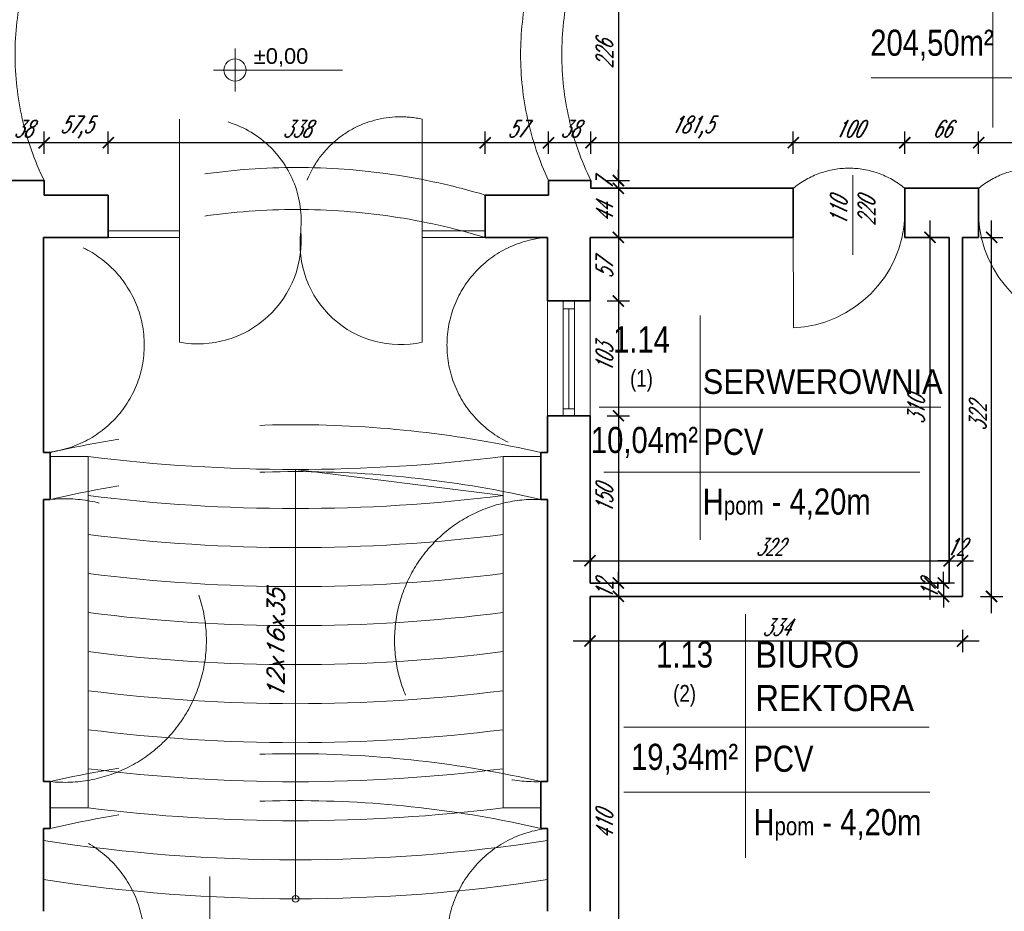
# Model space of a CAD drawing. Header units: millimetres. Extents: x 402 to 79005, y -7782 to 89952.
# Tile 149 of 256: x 24673 to 25556, y 28532 to 29332. Entities that reach past the tile are written whole.
import ezdxf
from ezdxf.enums import TextEntityAlignment as Align

# ---------------------------------------------------------------- set-up
doc = ezdxf.new("R2010")
doc.units = ezdxf.units.MM
doc.header["$LTSCALE"] = 10
doc.linetypes.add('DASHED', pattern=[19.05, 12.7, -6.35])
doc.layers.get('0').update_dxf_attribs({"lineweight": 0})
doc.layers.get('Defpoints').update_dxf_attribs({"color": 253})
for name, color, linetype, lineweight in [('01 parter - ściany', 253, 'Continuous', 35), ('03-01_okna', 253, 'Continuous', 15), ('03_drzwi', 253, 'Continuous', 15), ('04-1_widok', 253, 'Continuous', 5), ('04-2_nad', 253, 'DASHED', 5), ('05-01_wymiary', 253, 'Continuous', 5), ('05-03_opis', 253, 'Continuous', 5), ('inw03-02_schody', 253, 'Continuous', 5)]:
    doc.layers.add(name, color=color, linetype=linetype, lineweight=lineweight)
doc.styles.add('arial', font='ARIAL.TTF')
doc.styles.add('ariel', font='ARIAL.TTF', dxfattribs={"width": 0.8})
doc.styles.add('ariel_wym', font='simplex.shx', dxfattribs={"width": 0.65, "oblique": 25})
doc.dimstyles.new('ariel 50', dxfattribs={"dimtxt": 15, "dimasz": 10, "dimexe": 10, "dimexo": 0, "dimgap": 5, "dimtad": 1, "dimdec": 1, "dimrnd": 0.5, "dimtxsty": 'ariel_wym', "dimblk": 'ARCHTICK', "dimcen": 2.5, "dimdle": 15, "dimazin": 0, "dimtfac": 1, "dimtdec": 1, "dimtix": 1, "dimtmove": 0, "dimatfit": 3, "dimldrblk": 'DOT', "dimfxl": 0, "dimarcsym": 0})
doc.dimstyles.new('ariel 50 wnętrze', dxfattribs={"dimtxt": 15, "dimasz": 10, "dimexe": 10, "dimexo": 0, "dimgap": 5, "dimtad": 1, "dimdec": 1, "dimrnd": 0.5, "dimtxsty": 'ariel_wym', "dimblk": 'ARCHTICK', "dimcen": 2.5, "dimdle": 15, "dimazin": 0, "dimtfac": 1, "dimtdec": 1, "dimtix": 1, "dimtmove": 0, "dimatfit": 3, "dimldrblk": 'DOT', "dimfxl": 0, "dimarcsym": 0})

# ---------------------------------------------------------------- blocks, each defined once
blk = doc.blocks.new('kota rzutowa')
at = {"ltscale": 0.5}
for p, q in [((0, -20.63), (0, 20.63)), ((-20.63, 0), (102.81, 0))]:
    blk.add_line(p, q, dxfattribs=at)
blk.add_circle((0, 0), 10.63, dxfattribs=at)
at = {"ltscale": 0.5, "style": 'arial'}
blk.add_attdef('POZ._POSADKI_WYKOŃCZONWJ', text='', height=15, dxfattribs=at).set_placement((17.95, 1.45), align=Align.BOTTOM_LEFT)
blk.add_attdef('POZ._POSADZKI_KONSTRUKCJA', text='', height=15, dxfattribs=at).set_placement((17.02, -5), align=Align.TOP_LEFT)
blk = doc.blocks.new('_ArchTick')
at = {"color": 0, "linetype": 'ByBlock', "const_width": 0.15}
blk.add_lwpolyline([(-0.5, -0.5), (0.5, 0.5)], dxfattribs=at)
blk = doc.blocks.new('*D1032')
at = {"layer": '05-01_wymiary', "color": 0, "lineweight": -2}
for p, q in [((22107.33, 28144.19), (22107.33, 28094.19)), ((27734.59, 28144.19), (27734.59, 28094.19)), ((22092.33, 28104.19), (27749.59, 28104.19))]:
    blk.add_line(p, q, dxfattribs=at)
at = {"layer": 'Defpoints', "color": 0}
for p in [(22107.33, 28559.57), (27734.59, 28487.5), (27734.59, 28104.19)]:
    blk.add_point(p, dxfattribs=at)
at = {"layer": '05-01_wymiary', "color": 0, "lineweight": -2, "xscale": 10, "yscale": 10, "zscale": 10, "rotation": 180}
blk.add_blockref('_ArchTick', (22107.33, 28104.19), dxfattribs=at)
at = {"layer": '05-01_wymiary', "color": 0, "lineweight": -2, "xscale": 10, "yscale": 10, "zscale": 10}
blk.add_blockref('_ArchTick', (27734.59, 28104.19), dxfattribs=at)
at = {"layer": '05-01_wymiary', "color": 0, "insert": (24920.96, 28118.12), "char_height": 15, "attachment_point": 5, "style": 'ariel_wym'}
blk.add_mtext('5627,5', dxfattribs=at)
blk = doc.blocks.new('_Dot')
at = {"color": 0, "linetype": 'ByBlock', "lineweight": -2}
blk.add_line((-0.5, 0), (-1, 0), dxfattribs=at)
at = {"color": 0, "linetype": 'ByBlock', "const_width": 0.5}
blk.add_lwpolyline([(-0.25, 0, 1), (0.25, 0, 1)], format="xyb", close=True, dxfattribs=at)
blk = doc.blocks.new('*D1575')
at = {"layer": '05-01_wymiary', "color": 0, "lineweight": -2}
for p, q in [((25533.27, 29211.39), (25533.27, 29231.39)), ((25633.27, 29211.39), (25633.27, 29231.39)), ((25648.27, 29221.39), (25518.27, 29221.39))]:
    blk.add_line(p, q, dxfattribs=at)
at = {"layer": 'Defpoints', "color": 0, "lineweight": 0}
for p in [(25533.27, 29221.39), (25533.27, 29180.5), (25633.27, 29180.5)]:
    blk.add_point(p, dxfattribs=at)
at = {"layer": '05-01_wymiary', "color": 0, "lineweight": -2, "xscale": 10, "yscale": 10, "zscale": 10, "rotation": 180}
blk.add_blockref('_ArchTick', (25533.27, 29221.39), dxfattribs=at)
at = {"layer": '05-01_wymiary', "color": 0, "lineweight": -2, "xscale": 10, "yscale": 10, "zscale": 10}
blk.add_blockref('_ArchTick', (25633.27, 29221.39), dxfattribs=at)
at = {"layer": '05-01_wymiary', "color": 0, "insert": (25583.27, 29233.89), "char_height": 15, "attachment_point": 5, "style": 'ariel_wym'}
blk.add_mtext('100', dxfattribs=at)
blk = doc.blocks.new('*D1576')
at = {"layer": '05-01_wymiary', "color": 0, "lineweight": -2}
for p, q in [((25467.08, 29211.39), (25467.08, 29231.39)), ((25533.27, 29211.39), (25533.27, 29231.39)), ((25548.27, 29221.39), (25452.08, 29221.39))]:
    blk.add_line(p, q, dxfattribs=at)
at = {"layer": 'Defpoints', "color": 0, "lineweight": 0}
for p in [(25467.08, 29221.39), (25467.08, 29180.5), (25533.27, 29186.5)]:
    blk.add_point(p, dxfattribs=at)
at = {"layer": '05-01_wymiary', "color": 0, "lineweight": -2, "xscale": 10, "yscale": 10, "zscale": 10, "rotation": 180}
blk.add_blockref('_ArchTick', (25467.08, 29221.39), dxfattribs=at)
at = {"layer": '05-01_wymiary', "color": 0, "lineweight": -2, "xscale": 10, "yscale": 10, "zscale": 10}
blk.add_blockref('_ArchTick', (25533.27, 29221.39), dxfattribs=at)
at = {"layer": '05-01_wymiary', "color": 0, "insert": (25500.18, 29233.89), "char_height": 15, "attachment_point": 5, "style": 'ariel_wym'}
blk.add_mtext('66', dxfattribs=at)
blk = doc.blocks.new('*D1577')
at = {"layer": '05-01_wymiary', "color": 0, "lineweight": -2}
for p, q in [((25367.08, 29211.39), (25367.08, 29231.39)), ((25467.08, 29211.39), (25467.08, 29231.39)), ((25482.08, 29221.39), (25352.08, 29221.39))]:
    blk.add_line(p, q, dxfattribs=at)
at = {"layer": 'Defpoints', "color": 0, "lineweight": 0}
for p in [(25367.08, 29221.39), (25367.08, 29180.5), (25467.08, 29180.5)]:
    blk.add_point(p, dxfattribs=at)
at = {"layer": '05-01_wymiary', "color": 0, "lineweight": -2, "xscale": 10, "yscale": 10, "zscale": 10, "rotation": 180}
blk.add_blockref('_ArchTick', (25367.08, 29221.39), dxfattribs=at)
at = {"layer": '05-01_wymiary', "color": 0, "lineweight": -2, "xscale": 10, "yscale": 10, "zscale": 10}
blk.add_blockref('_ArchTick', (25467.08, 29221.39), dxfattribs=at)
at = {"layer": '05-01_wymiary', "color": 0, "insert": (25417.08, 29233.89), "char_height": 15, "attachment_point": 5, "style": 'ariel_wym'}
blk.add_mtext('100', dxfattribs=at)
blk = doc.blocks.new('*D1578')
at = {"layer": '05-01_wymiary', "color": 0, "lineweight": -2}
for p, q in [((25185.6, 29211.39), (25185.6, 29231.39)), ((25367.08, 29211.39), (25367.08, 29231.39)), ((25382.08, 29221.39), (25170.6, 29221.39))]:
    blk.add_line(p, q, dxfattribs=at)
at = {"layer": 'Defpoints', "color": 0, "lineweight": 0}
for p in [(25185.6, 29221.39), (25185.6, 29187.49), (25367.08, 29180.5)]:
    blk.add_point(p, dxfattribs=at)
at = {"layer": '05-01_wymiary', "color": 0, "lineweight": -2, "xscale": 10, "yscale": 10, "zscale": 10, "rotation": 180}
blk.add_blockref('_ArchTick', (25185.6, 29221.39), dxfattribs=at)
at = {"layer": '05-01_wymiary', "color": 0, "lineweight": -2, "xscale": 10, "yscale": 10, "zscale": 10}
blk.add_blockref('_ArchTick', (25367.08, 29221.39), dxfattribs=at)
at = {"layer": '05-01_wymiary', "color": 0, "insert": (25276.34, 29235.32), "char_height": 15, "attachment_point": 5, "style": 'ariel_wym'}
blk.add_mtext('181,5', dxfattribs=at)
blk = doc.blocks.new('*D1579')
at = {"layer": '05-01_wymiary', "color": 0, "lineweight": -2}
for p, q in [((25147.6, 29211.39), (25147.6, 29231.39)), ((25185.6, 29211.39), (25185.6, 29231.39)), ((25200.6, 29221.39), (25132.6, 29221.39))]:
    blk.add_line(p, q, dxfattribs=at)
at = {"layer": 'Defpoints', "color": 0, "lineweight": 0}
for p in [(25147.6, 29221.39), (25147.6, 29187.49), (25185.6, 29187.49)]:
    blk.add_point(p, dxfattribs=at)
at = {"layer": '05-01_wymiary', "color": 0, "lineweight": -2, "xscale": 10, "yscale": 10, "zscale": 10, "rotation": 180}
blk.add_blockref('_ArchTick', (25147.6, 29221.39), dxfattribs=at)
at = {"layer": '05-01_wymiary', "color": 0, "lineweight": -2, "xscale": 10, "yscale": 10, "zscale": 10}
blk.add_blockref('_ArchTick', (25185.6, 29221.39), dxfattribs=at)
at = {"layer": '05-01_wymiary', "color": 0, "insert": (25166.6, 29233.89), "char_height": 15, "attachment_point": 5, "style": 'ariel_wym'}
blk.add_mtext('38', dxfattribs=at)
blk = doc.blocks.new('*D1580')
at = {"layer": '05-01_wymiary', "color": 0, "lineweight": -2}
for p, q in [((25090.82, 29211.39), (25090.82, 29231.39)), ((25147.6, 29211.39), (25147.6, 29231.39)), ((25162.6, 29221.39), (25075.82, 29221.39))]:
    blk.add_line(p, q, dxfattribs=at)
at = {"layer": 'Defpoints', "color": 0}
for p in [(25090.82, 29221.39), (25147.6, 29187.49), (25090.82, 29174.5)]:
    blk.add_point(p, dxfattribs=at)
at = {"layer": '05-01_wymiary', "color": 0, "lineweight": -2, "xscale": 10, "yscale": 10, "zscale": 10, "rotation": 180}
blk.add_blockref('_ArchTick', (25090.82, 29221.39), dxfattribs=at)
at = {"layer": '05-01_wymiary', "color": 0, "lineweight": -2, "xscale": 10, "yscale": 10, "zscale": 10}
blk.add_blockref('_ArchTick', (25147.6, 29221.39), dxfattribs=at)
at = {"layer": '05-01_wymiary', "color": 0, "insert": (25119.21, 29233.89), "char_height": 15, "attachment_point": 5, "style": 'ariel_wym'}
blk.add_mtext('57', dxfattribs=at)
blk = doc.blocks.new('*D1581')
at = {"layer": '05-01_wymiary', "color": 0, "lineweight": -2}
for p, q in [((24752.83, 29211.39), (24752.83, 29231.39)), ((25090.82, 29211.39), (25090.82, 29231.39)), ((25105.82, 29221.39), (24737.83, 29221.39))]:
    blk.add_line(p, q, dxfattribs=at)
at = {"layer": 'Defpoints', "color": 0}
for p in [(24752.83, 29221.39), (24752.83, 29174.5), (25090.82, 29174.5)]:
    blk.add_point(p, dxfattribs=at)
at = {"layer": '05-01_wymiary', "color": 0, "lineweight": -2, "xscale": 10, "yscale": 10, "zscale": 10, "rotation": 180}
blk.add_blockref('_ArchTick', (24752.83, 29221.39), dxfattribs=at)
at = {"layer": '05-01_wymiary', "color": 0, "lineweight": -2, "xscale": 10, "yscale": 10, "zscale": 10}
blk.add_blockref('_ArchTick', (25090.82, 29221.39), dxfattribs=at)
at = {"layer": '05-01_wymiary', "color": 0, "insert": (24921.82, 29233.89), "char_height": 15, "attachment_point": 5, "style": 'ariel_wym'}
blk.add_mtext('338', dxfattribs=at)
blk = doc.blocks.new('*D1582')
at = {"layer": '05-01_wymiary', "color": 0, "lineweight": -2}
for p, q in [((24695.36, 29211.39), (24695.36, 29231.39)), ((24752.83, 29211.39), (24752.83, 29231.39)), ((24767.83, 29221.39), (24680.36, 29221.39))]:
    blk.add_line(p, q, dxfattribs=at)
at = {"layer": 'Defpoints', "color": 0}
for p in [(24695.36, 29221.39), (24695.36, 29187.43), (24752.83, 29174.5)]:
    blk.add_point(p, dxfattribs=at)
at = {"layer": '05-01_wymiary', "color": 0, "lineweight": -2, "xscale": 10, "yscale": 10, "zscale": 10, "rotation": 180}
blk.add_blockref('_ArchTick', (24695.36, 29221.39), dxfattribs=at)
at = {"layer": '05-01_wymiary', "color": 0, "lineweight": -2, "xscale": 10, "yscale": 10, "zscale": 10}
blk.add_blockref('_ArchTick', (24752.83, 29221.39), dxfattribs=at)
at = {"layer": '05-01_wymiary', "color": 0, "insert": (24724.1, 29235.32), "char_height": 15, "attachment_point": 5, "style": 'ariel_wym'}
blk.add_mtext('57,5', dxfattribs=at)
blk = doc.blocks.new('*D1583')
at = {"layer": '05-01_wymiary', "color": 0, "lineweight": -2}
for p, q in [((24657.36, 29211.39), (24657.36, 29231.39)), ((24695.36, 29211.39), (24695.36, 29231.39)), ((24710.36, 29221.39), (24642.36, 29221.39))]:
    blk.add_line(p, q, dxfattribs=at)
at = {"layer": 'Defpoints', "color": 0}
for p in [(24657.36, 29221.39), (24657.36, 29187.43), (24695.36, 29187.43)]:
    blk.add_point(p, dxfattribs=at)
at = {"layer": '05-01_wymiary', "color": 0, "lineweight": -2, "xscale": 10, "yscale": 10, "zscale": 10, "rotation": 180}
blk.add_blockref('_ArchTick', (24657.36, 29221.39), dxfattribs=at)
at = {"layer": '05-01_wymiary', "color": 0, "lineweight": -2, "xscale": 10, "yscale": 10, "zscale": 10}
blk.add_blockref('_ArchTick', (24695.36, 29221.39), dxfattribs=at)
at = {"layer": '05-01_wymiary', "color": 0, "insert": (24676.36, 29233.89), "char_height": 15, "attachment_point": 5, "style": 'ariel_wym'}
blk.add_mtext('38', dxfattribs=at)
blk = doc.blocks.new('*D1135')
at = {"layer": '05-01_wymiary', "color": 0, "lineweight": -2}
for p, q in [((25210.25, 29428.5), (25210.25, 29172.49)), ((25200.25, 29413.5), (25220.25, 29413.5)), ((25200.25, 29187.49), (25220.25, 29187.49))]:
    blk.add_line(p, q, dxfattribs=at)
at = {"layer": 'Defpoints', "color": 0}
for p in [(25185.6, 29413.5), (25185.6, 29187.49), (25210.25, 29187.49)]:
    blk.add_point(p, dxfattribs=at)
at = {"layer": '05-01_wymiary', "color": 0, "lineweight": -2, "xscale": 10, "yscale": 10, "zscale": 10}
for p, rotation in [((25210.25, 29413.5), 90), ((25210.25, 29187.49), 270)]:
    blk.add_blockref('_ArchTick', p, dxfattribs=dict(at, rotation=rotation))
at = {"layer": '05-01_wymiary', "color": 0, "insert": (25197.75, 29300.5), "char_height": 15, "attachment_point": 5, "rotation": 90, "style": 'ariel_wym'}
blk.add_mtext('226', dxfattribs=at)
blk = doc.blocks.new('*D1136')
at = {"layer": '05-01_wymiary', "color": 0, "lineweight": -2}
for p, q in [((25210.25, 29187.49), (25210.25, 29197.49)), ((25200.25, 29187.49), (25220.25, 29187.49)), ((25200.25, 29180.5), (25220.25, 29180.5)), ((25210.25, 29187.49), (25210.25, 29180.5)), ((25210.25, 29180.5), (25210.25, 29170.5))]:
    blk.add_line(p, q, dxfattribs=at)
at = {"layer": 'Defpoints', "color": 0, "lineweight": 0}
for p in [(25185.6, 29187.49), (25185.6, 29180.5), (25210.25, 29180.5)]:
    blk.add_point(p, dxfattribs=at)
at = {"layer": '05-01_wymiary', "color": 0, "lineweight": -2, "xscale": 10, "yscale": 10, "zscale": 10}
for p, rotation in [((25210.25, 29187.49), 270), ((25210.25, 29180.5), 90)]:
    blk.add_blockref('_ArchTick', p, dxfattribs=dict(at, rotation=rotation))
at = {"layer": '05-01_wymiary', "color": 0, "insert": (25197.75, 29184), "char_height": 15, "attachment_point": 5, "rotation": 90, "style": 'ariel_wym'}
blk.add_mtext('7', dxfattribs=at)
blk = doc.blocks.new('*D1137')
at = {"layer": '05-01_wymiary', "color": 0, "lineweight": -2}
for p, q in [((25210.25, 29195.5), (25210.25, 29121.5)), ((25200.25, 29180.5), (25220.25, 29180.5)), ((25200.25, 29136.5), (25220.25, 29136.5))]:
    blk.add_line(p, q, dxfattribs=at)
at = {"layer": 'Defpoints', "color": 0, "lineweight": 0}
for p in [(25185.6, 29180.5), (25184.83, 29136.5), (25210.25, 29136.5)]:
    blk.add_point(p, dxfattribs=at)
at = {"layer": '05-01_wymiary', "color": 0, "lineweight": -2, "xscale": 10, "yscale": 10, "zscale": 10}
for p, rotation in [((25210.25, 29180.5), 90), ((25210.25, 29136.5), 270)]:
    blk.add_blockref('_ArchTick', p, dxfattribs=dict(at, rotation=rotation))
at = {"layer": '05-01_wymiary', "color": 0, "insert": (25197.75, 29158.5), "char_height": 15, "attachment_point": 5, "rotation": 90, "style": 'ariel_wym'}
blk.add_mtext('44', dxfattribs=at)
blk = doc.blocks.new('*D1138')
at = {"layer": '05-01_wymiary', "color": 0, "lineweight": -2}
for p, q in [((25210.25, 29151.5), (25210.25, 29064.5)), ((25200.25, 29136.5), (25220.25, 29136.5)), ((25200.25, 29079.5), (25220.25, 29079.5))]:
    blk.add_line(p, q, dxfattribs=at)
at = {"layer": 'Defpoints', "color": 0}
for p in [(25184.83, 29136.5), (25184.83, 29079.5), (25210.25, 29079.5)]:
    blk.add_point(p, dxfattribs=at)
at = {"layer": '05-01_wymiary', "color": 0, "lineweight": -2, "xscale": 10, "yscale": 10, "zscale": 10}
for p, rotation in [((25210.25, 29136.5), 90), ((25210.25, 29079.5), 270)]:
    blk.add_blockref('_ArchTick', p, dxfattribs=dict(at, rotation=rotation))
at = {"layer": '05-01_wymiary', "color": 0, "insert": (25197.75, 29108), "char_height": 15, "attachment_point": 5, "rotation": 90, "style": 'ariel_wym'}
blk.add_mtext('57', dxfattribs=at)
blk = doc.blocks.new('*D1139')
at = {"layer": '05-01_wymiary', "color": 0, "lineweight": -2}
for p, q in [((25210.25, 29094.5), (25210.25, 28961.5)), ((25200.25, 29079.5), (25220.25, 29079.5)), ((25200.25, 28976.5), (25220.25, 28976.5))]:
    blk.add_line(p, q, dxfattribs=at)
at = {"layer": 'Defpoints', "color": 0}
for p in [(25184.83, 29079.5), (25184.83, 28976.5), (25210.25, 28976.5)]:
    blk.add_point(p, dxfattribs=at)
at = {"layer": '05-01_wymiary', "color": 0, "lineweight": -2, "xscale": 10, "yscale": 10, "zscale": 10}
for p, rotation in [((25210.25, 29079.5), 90), ((25210.25, 28976.5), 270)]:
    blk.add_blockref('_ArchTick', p, dxfattribs=dict(at, rotation=rotation))
at = {"layer": '05-01_wymiary', "color": 0, "insert": (25197.75, 29028), "char_height": 15, "attachment_point": 5, "rotation": 90, "style": 'ariel_wym'}
blk.add_mtext('103', dxfattribs=at)
blk = doc.blocks.new('*D1140')
at = {"layer": '05-01_wymiary', "color": 0, "lineweight": -2}
for p, q in [((25210.25, 28991.5), (25210.25, 28811.5)), ((25200.25, 28976.5), (25220.25, 28976.5)), ((25200.25, 28826.5), (25220.25, 28826.5))]:
    blk.add_line(p, q, dxfattribs=at)
at = {"layer": 'Defpoints', "color": 0}
for p in [(25184.83, 28976.5), (25184.83, 28826.5), (25210.25, 28826.5)]:
    blk.add_point(p, dxfattribs=at)
at = {"layer": '05-01_wymiary', "color": 0, "lineweight": -2, "xscale": 10, "yscale": 10, "zscale": 10}
for p, rotation in [((25210.25, 28976.5), 90), ((25210.25, 28826.5), 270)]:
    blk.add_blockref('_ArchTick', p, dxfattribs=dict(at, rotation=rotation))
at = {"layer": '05-01_wymiary', "color": 0, "insert": (25197.75, 28901.5), "char_height": 15, "attachment_point": 5, "rotation": 90, "style": 'ariel_wym'}
blk.add_mtext('150', dxfattribs=at)
blk = doc.blocks.new('*D1141')
at = {"layer": '05-01_wymiary', "color": 0, "lineweight": -2}
for p, q in [((25210.25, 28826.5), (25210.25, 28836.5)), ((25200.25, 28826.5), (25220.25, 28826.5)), ((25210.25, 28826.5), (25210.25, 28814.5)), ((25200.25, 28814.5), (25220.25, 28814.5)), ((25210.25, 28814.5), (25210.25, 28804.5))]:
    blk.add_line(p, q, dxfattribs=at)
at = {"layer": 'Defpoints', "color": 0}
for p in [(25184.83, 28826.5), (25184.83, 28814.5), (25210.25, 28814.5)]:
    blk.add_point(p, dxfattribs=at)
at = {"layer": '05-01_wymiary', "color": 0, "lineweight": -2, "xscale": 10, "yscale": 10, "zscale": 10}
for p, rotation in [((25210.25, 28826.5), 270), ((25210.25, 28814.5), 90)]:
    blk.add_blockref('_ArchTick', p, dxfattribs=dict(at, rotation=rotation))
at = {"layer": '05-01_wymiary', "color": 0, "insert": (25197.75, 28820.5), "char_height": 15, "attachment_point": 5, "rotation": 90, "style": 'ariel_wym'}
blk.add_mtext('12', dxfattribs=at)
blk = doc.blocks.new('*D1142')
at = {"layer": '05-01_wymiary', "color": 0, "lineweight": -2}
for p, q in [((25210.25, 28829.5), (25210.25, 28389.5)), ((25200.25, 28814.5), (25220.25, 28814.5)), ((25200.25, 28404.5), (25220.25, 28404.5))]:
    blk.add_line(p, q, dxfattribs=at)
at = {"layer": 'Defpoints', "color": 0}
for p in [(25184.83, 28814.5), (25184.83, 28404.5), (25210.25, 28404.5)]:
    blk.add_point(p, dxfattribs=at)
at = {"layer": '05-01_wymiary', "color": 0, "lineweight": -2, "xscale": 10, "yscale": 10, "zscale": 10}
for p, rotation in [((25210.25, 28814.5), 90), ((25210.25, 28404.5), 270)]:
    blk.add_blockref('_ArchTick', p, dxfattribs=dict(at, rotation=rotation))
at = {"layer": '05-01_wymiary', "color": 0, "insert": (25197.75, 28609.5), "char_height": 15, "attachment_point": 5, "rotation": 90, "style": 'ariel_wym'}
blk.add_mtext('410', dxfattribs=at)
blk = doc.blocks.new('*D1143')
at = {"layer": '05-01_wymiary', "color": 0, "lineweight": -2}
for p, q in [((25184.83, 28784.48), (25184.83, 28764.48)), ((25518.83, 28784.48), (25518.83, 28764.48)), ((25533.83, 28774.48), (25169.83, 28774.48))]:
    blk.add_line(p, q, dxfattribs=at)
at = {"layer": 'Defpoints', "color": 0}
for p in [(25184.83, 28814.5), (25518.83, 28814.5), (25184.83, 28774.48)]:
    blk.add_point(p, dxfattribs=at)
at = {"layer": '05-01_wymiary', "color": 0, "lineweight": -2, "xscale": 10, "yscale": 10, "zscale": 10, "rotation": 180}
blk.add_blockref('_ArchTick', (25184.83, 28774.48), dxfattribs=at)
at = {"layer": '05-01_wymiary', "color": 0, "lineweight": -2, "xscale": 10, "yscale": 10, "zscale": 10}
blk.add_blockref('_ArchTick', (25518.83, 28774.48), dxfattribs=at)
at = {"layer": '05-01_wymiary', "color": 0, "insert": (25351.83, 28786.98), "char_height": 15, "attachment_point": 5, "style": 'ariel_wym'}
blk.add_mtext('334', dxfattribs=at)
blk = doc.blocks.new('*D1144')
at = {"layer": '05-01_wymiary', "color": 0, "lineweight": -2}
for p, q in [((25544.97, 28799.5), (25544.97, 29151.5)), ((25534.97, 29136.5), (25554.97, 29136.5)), ((25534.97, 28814.5), (25554.97, 28814.5))]:
    blk.add_line(p, q, dxfattribs=at)
at = {"layer": 'Defpoints', "color": 0}
for p in [(25518.83, 29136.5), (25544.97, 29136.5), (25518.83, 28814.5)]:
    blk.add_point(p, dxfattribs=at)
at = {"layer": '05-01_wymiary', "color": 0, "lineweight": -2, "xscale": 10, "yscale": 10, "zscale": 10}
for p, rotation in [((25544.97, 29136.5), 90), ((25544.97, 28814.5), 270)]:
    blk.add_blockref('_ArchTick', p, dxfattribs=dict(at, rotation=rotation))
at = {"layer": '05-01_wymiary', "color": 0, "insert": (25532.47, 28975.5), "char_height": 15, "attachment_point": 5, "rotation": 90, "style": 'ariel_wym'}
blk.add_mtext('322', dxfattribs=at)
blk = doc.blocks.new('*D1145')
at = {"layer": '05-01_wymiary', "color": 0, "lineweight": -2}
for p, q in [((25184.83, 28836.52), (25184.83, 28856.52)), ((25506.83, 28836.52), (25506.83, 28856.52)), ((25169.83, 28846.52), (25521.83, 28846.52))]:
    blk.add_line(p, q, dxfattribs=at)
at = {"layer": 'Defpoints', "color": 0}
for p in [(25506.83, 28846.52), (25184.83, 28826.5), (25506.83, 28830.45)]:
    blk.add_point(p, dxfattribs=at)
at = {"layer": '05-01_wymiary', "color": 0, "lineweight": -2, "xscale": 10, "yscale": 10, "zscale": 10, "rotation": 180}
blk.add_blockref('_ArchTick', (25184.83, 28846.52), dxfattribs=at)
at = {"layer": '05-01_wymiary', "color": 0, "lineweight": -2, "xscale": 10, "yscale": 10, "zscale": 10}
blk.add_blockref('_ArchTick', (25506.83, 28846.52), dxfattribs=at)
at = {"layer": '05-01_wymiary', "color": 0, "insert": (25345.83, 28859.02), "char_height": 15, "attachment_point": 5, "style": 'ariel_wym'}
blk.add_mtext('322', dxfattribs=at)
blk = doc.blocks.new('*D1146')
at = {"layer": '05-01_wymiary', "color": 0, "lineweight": -2}
for p, q in [((25506.83, 28836.52), (25506.83, 28856.52)), ((25518.83, 28836.52), (25518.83, 28856.52)), ((25506.83, 28846.52), (25496.83, 28846.52)), ((25506.83, 28846.52), (25518.83, 28846.52)), ((25518.83, 28846.52), (25528.83, 28846.52))]:
    blk.add_line(p, q, dxfattribs=at)
at = {"layer": 'Defpoints', "color": 0}
for p in [(25518.83, 28846.52), (25506.83, 28830.45), (25518.83, 28814.5)]:
    blk.add_point(p, dxfattribs=at)
at = {"layer": '05-01_wymiary', "color": 0, "lineweight": -2, "xscale": 10, "yscale": 10, "zscale": 10}
blk.add_blockref('_ArchTick', (25506.83, 28846.52), dxfattribs=at)
at = {"layer": '05-01_wymiary', "color": 0, "lineweight": -2, "xscale": 10, "yscale": 10, "zscale": 10, "rotation": 180}
blk.add_blockref('_ArchTick', (25518.83, 28846.52), dxfattribs=at)
at = {"layer": '05-01_wymiary', "color": 0, "insert": (25512.83, 28859.02), "char_height": 15, "attachment_point": 5, "style": 'ariel_wym'}
blk.add_mtext('12', dxfattribs=at)
blk = doc.blocks.new('*D1147')
at = {"layer": '05-01_wymiary', "color": 0, "lineweight": -2}
for p, q in [((25489.69, 29151.5), (25489.69, 28811.5)), ((25499.69, 29136.5), (25479.69, 29136.5)), ((25499.69, 28826.5), (25479.69, 28826.5))]:
    blk.add_line(p, q, dxfattribs=at)
at = {"layer": 'Defpoints', "color": 0}
for p in [(25506.83, 29136.5), (25489.69, 28826.5), (25506.83, 28826.5)]:
    blk.add_point(p, dxfattribs=at)
at = {"layer": '05-01_wymiary', "color": 0, "lineweight": -2, "xscale": 10, "yscale": 10, "zscale": 10}
for p, rotation in [((25489.69, 29136.5), 90), ((25489.69, 28826.5), 270)]:
    blk.add_blockref('_ArchTick', p, dxfattribs=dict(at, rotation=rotation))
at = {"layer": '05-01_wymiary', "color": 0, "insert": (25477.19, 28981.5), "char_height": 15, "attachment_point": 5, "rotation": 90, "style": 'ariel_wym'}
blk.add_mtext('310', dxfattribs=at)
blk = doc.blocks.new('*D1148')
at = {"layer": '05-01_wymiary', "color": 0, "lineweight": -2}
for p, q in [((25501.69, 28826.5), (25501.69, 28836.5)), ((25511.69, 28826.5), (25491.69, 28826.5)), ((25501.69, 28826.5), (25501.69, 28814.5)), ((25511.69, 28814.5), (25491.69, 28814.5)), ((25501.69, 28814.5), (25501.69, 28804.5))]:
    blk.add_line(p, q, dxfattribs=at)
at = {"layer": 'Defpoints', "color": 0}
for p in [(25518.83, 28826.5), (25501.69, 28814.5), (25518.83, 28814.5)]:
    blk.add_point(p, dxfattribs=at)
at = {"layer": '05-01_wymiary', "color": 0, "lineweight": -2, "xscale": 10, "yscale": 10, "zscale": 10}
for p, rotation in [((25501.69, 28826.5), 270), ((25501.69, 28814.5), 90)]:
    blk.add_blockref('_ArchTick', p, dxfattribs=dict(at, rotation=rotation))
at = {"layer": '05-01_wymiary', "color": 0, "insert": (25489.19, 28820.5), "char_height": 15, "attachment_point": 5, "rotation": 90, "style": 'ariel_wym'}
blk.add_mtext('12', dxfattribs=at)

msp = doc.modelspace()

# ---------------------------------------------------------------- linework, layer by layer
at = {"layer": '01 parter - ściany'}
for p, q in [((24657.36, 29187.43), (24695.36, 29187.43)), ((24695.36, 29187.43), (24695.36, 29174.43)), ((25147.6, 29187.51), (25147.6, 29174.5)), ((25147.6, 29187.51), (25185.6, 29187.51)), ((25185.6, 29187.51), (25185.6, 29180.5)), ((25367.08, 29180.5), (25185.6, 29180.5)), ((25367.08, 29180.5), (25367.08, 29136.5)), ((25533.27, 29180.5), (25467.08, 29180.5)), ((25467.08, 29180.5), (25467.08, 29136.5)), ((25533.27, 29180.5), (25533.27, 29136.5)), ((24752.83, 29174.5), (24695.36, 29174.5)), ((24752.83, 29136.5), (24752.83, 29174.5)), ((25147.6, 29174.5), (25090.82, 29174.5)), ((25090.82, 29136.5), (25090.82, 29174.5)), ((24752.83, 29136.5), (24694.83, 29136.5)), ((24694.83, 28943.5), (24694.83, 29136.5)), ((25146.83, 29136.5), (25090.82, 29136.5)), ((25146.83, 29136.5), (25146.83, 29079.5)), ((25367.08, 29136.5), (25184.83, 29136.5)), ((25184.83, 29136.5), (25184.83, 29079.5)), ((25506.83, 29136.5), (25467.07, 29136.5)), ((25506.83, 29136.5), (25506.83, 28830.45)), ((25506.83, 29136.5), (25506.83, 28826.5)), ((25533.26, 29136.5), (25518.83, 29136.5)), ((25518.83, 28814.5), (25518.83, 29136.5)), ((25146.84, 29079.5), (25184.83, 29079.5)), ((25146.83, 28976.5), (25146.83, 28943.5)), ((25184.83, 28976.5), (25146.83, 28976.5)), ((25184.83, 28976.5), (25184.83, 28826.5)), ((24694.83, 28943.5), (24700.83, 28943.5)), ((24700.83, 28943.5), (24700.83, 28901.5)), ((25146.83, 28943.5), (25140.83, 28943.5)), ((25140.83, 28943.5), (25140.83, 28901.5)), ((24694.83, 28648.5), (24694.83, 28901.5)), ((24700.83, 28901.5), (24694.83, 28901.5)), ((25140.83, 28901.5), (25146.83, 28901.5)), ((25146.83, 28901.5), (25146.83, 28648.5)), ((25506.83, 28826.5), (25184.83, 28826.5)), ((25184.83, 28814.5), (25184.83, 28532.21)), ((25184.83, 28814.5), (25518.83, 28814.5)), ((25184.83, 28814.5), (25184.83, 28532.21)), ((24694.83, 28648.5), (24700.83, 28648.5)), ((24700.83, 28648.5), (24700.83, 28606.5)), ((25146.83, 28648.5), (25140.83, 28648.5)), ((25140.83, 28648.5), (25140.83, 28606.5)), ((24700.83, 28606.5), (24694.83, 28606.5)), ((24694.83, 28532.21), (24694.83, 28606.5)), ((25140.83, 28606.5), (25146.83, 28606.5)), ((25146.83, 28606.5), (25146.83, 28532.21))]:
    msp.add_line(p, q, dxfattribs=at)
at = {"layer": '03-01_okna'}
for p, q in [((25160.84, 29079.5), (25160.84, 28976.5)), ((25170.84, 29079.5), (25170.84, 28976.5)), ((25170.84, 29072.41), (25160.84, 29072.41)), ((25165.84, 29072.41), (25165.84, 28982.64)), ((25170.84, 28982.64), (25160.84, 28982.64))]:
    msp.add_line(p, q, dxfattribs=at)
at = {"layer": '03_drzwi', "linetype": 'DASHED'}
for p, q in [((24816.76, 29242.5), (24816.7, 29142.5)), ((25034.38, 29242.5), (25034.44, 29142.5))]:
    msp.add_line(p, q, dxfattribs=at)
at = {"layer": '03_drzwi'}
for p, q in [((25420.45, 29120.93), (25420.43, 29192.25)), ((25367.15, 29055.5), (25367.08, 29155.5)), ((24752.83, 29142.5), (24816.7, 29142.5)), ((24816.7, 29136.5), (24752.83, 29136.5)), ((24816.7, 29042.5), (24816.7, 29142.5)), ((24925.8, 29136.5), (24924.99, 29136.5)), ((25034.38, 29042.5), (25034.44, 29142.5)), ((25034.44, 29142.5), (25090.82, 29142.5)), ((25090.82, 29136.5), (25034.44, 29136.5))]:
    msp.add_line(p, q, dxfattribs=at)
at = {"layer": '03_drzwi', "linetype": 'DASHED'}
for centre, radius, start, end in [((24833.29, 29151.45), 92.56, 354.44903, 100.32807), ((25014.94, 29154.47), 90.15, 77.54879, 187.124)]:
    msp.add_arc(centre, radius, start, end, dxfattribs=at)
at = {"layer": '03_drzwi'}
for centre, radius, start, end in [((25362.85, 29159.72), 104.31, 272.35886, 357.67862), ((25637.5, 29159.72), 104.31, 182.32138, 267.64114), ((24833.29, 29133.55), 92.56, 259.67193, 5.55097), ((25014.94, 29130.53), 90.15, 172.876, 282.45121)]:
    msp.add_arc(centre, radius, start, end, dxfattribs=at)
at = {"layer": '04-1_widok'}
for p, q in [((25146.83, 29079.5), (25146.83, 28976.5)), ((25184.83, 29079.5), (25184.83, 28976.5)), ((24700.83, 28940.04), (24734.83, 28940.05)), ((24734.83, 28940.05), (24734.83, 28625.04)), ((25140.83, 28940.04), (25106.83, 28940.04)), ((25106.83, 28940.04), (25106.83, 28625.04)), ((24734.83, 28625.04), (24700.83, 28625.04)), ((25140.83, 28625.04), (25106.83, 28625.04))]:
    msp.add_line(p, q, dxfattribs=at)
at = {"layer": '04-2_nad', "ltscale": 2}
for centre, radius, start, end in [((24927.2, 29300.5), 257.92, 154.01506, 205.98494), ((25390.49, 29300.5), 267.89, 155.05034, 204.94966), ((25417.44, 29300.5), 257.92, 154.01506, 205.98494), ((24921.82, 28608.77), 590.43, 73.36826, 106.63174), ((25417.08, 29120.31), 78.25, 50.28152, 129.71848), ((25583.27, 29120.31), 78.25, 50.28152, 129.71848), ((24921.82, 28578.15), 583.36, 73.16079, 106.83921), ((24688.39, 29040), 96.71, 273.82081, 86.17919), ((25153.28, 29040), 96.71, 93.82081, 266.17919), ((24920.83, 27988), 980.5, 77.03385, 102.96615), ((24920.83, 27946), 980.5, 77.03385, 102.96615), ((24713.67, 28775), 127.15, 264.20409, 95.79591), ((25136.14, 28775), 126.59, 87.8726, 272.1274), ((24920.83, 27693), 980.5, 77.03385, 102.96615), ((24920.83, 27651), 980.5, 77.03385, 102.96615), ((24683.58, 28505.5), 101.63, 276.35872, 83.64128), ((25158.09, 28505.5), 101.63, 96.35872, 263.64128)]:
    msp.add_arc(centre, radius, start, end, dxfattribs=at)
at = {"layer": '05-03_opis'}
for p, q in [((25545.91, 29383.07), (25545.91, 29234.95)), ((25436.99, 29279.42), (25836.92, 29279.42)), ((25283.75, 29066.38), (25283.75, 28865.44)), ((25193.11, 28984.37), (25499.34, 28984.37)), ((25197.27, 28926.02), (25480.58, 28926.02)), ((25324.11, 28798.59), (25324.11, 28580.19)), ((25215.2, 28697.45), (25488.91, 28697.45)), ((25215.2, 28639.1), (25489.67, 28639.1)), ((24843.92, 28563.5), (24843.92, 27939.9))]:
    msp.add_line(p, q, dxfattribs=at)
at = {"layer": 'inw03-02_schody'}
for q in [(24920.83, 28543.4), (25106.83, 28905.04)]:
    msp.add_line((24920.83, 28928.4), q, dxfattribs=at)
msp.add_circle((24920.83, 28543.4), 3, dxfattribs=at)
for centre, start, end in [((24920.83, 30419.73), 262.83539, 277.16461), ((24920.83, 30384.73), 262.83539, 277.16461), ((24920.83, 30349.73), 262.83539, 277.16461), ((24920.83, 30314.73), 262.83539, 277.16461), ((24920.83, 30279.73), 262.83539, 277.16461), ((24920.83, 30244.73), 262.83539, 277.16461), ((24920.83, 30209.73), 262.83539, 277.16461), ((24920.83, 30174.73), 262.83539, 277.16461), ((24920.83, 30139.73), 262.83539, 277.16461), ((24920.83, 30104.73), 262.83539, 277.16461), ((24920.83, 30069.73), 261.28371, 278.71629), ((24920.83, 30034.73), 261.28371, 278.71629)]:
    msp.add_arc(centre, 1491.34, start, end, dxfattribs=at)

# ---------------------------------------------------------------- block references
at = {"layer": '05-03_opis', "xscale": 0.9359999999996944, "yscale": 0.9359999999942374, "zscale": 0.9359999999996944}
msp.add_blockref('kota rzutowa', (24866.53, 29286.51), dxfattribs=at).add_auto_attribs({'POZ._POSADKI_WYKOŃCZONWJ': '%%P0,00'})

# ---------------------------------------------------------------- texts
at = {"layer": '03_drzwi', "insert": (25400.33, 29146.99), "char_height": 15, "width": 160.5905, "attachment_point": 1, "rotation": 89.9915, "style": 'ariel_wym'}
msp.add_mtext('110\\P220', dxfattribs=at)
at = {"layer": '05-03_opis', "style": 'ariel'}
for s, insert, char_height, width, attachment_point in [('{\\fArial|b0|i0|c238|p34;204,50m²}', (25491.45, 29308.87), 23.4234, 108.9126, 5), ('{\\fArial|b0|i0|c238|p34;1.14\\P\\H0.6404x;(1)}', (25230.98, 29027.39), 23.4234, 108.9126, 5), ('{\\fArial|b0|i0|c238|p34;\\W0.9;SERWEROWNIA}', (25285.91, 29007), 22, 356.6375, 4), ('{\\fArial|b0|i0|c238|p34;10,04m²}', (25233.64, 28952.69), 23.4234, 108.9126, 5), (' PCV', (25279.29, 28952.97), 23.423, 322.789, 4), ('{\\fArial|b0|i0|c238|p34; H\\H0.7x;pom\\H1.429x; - 4,20m}', (25278.66, 28897.12), 23.4234, 322.789, 4), ('{\\fArial|b0|i0|c238|p34;\\W0.9;BIURO\\PREKTORA}', (25333.02, 28742.76), 23.4234, 356.6375, 4), ('{\\fArial|b0|i0|c238|p34;1.13\\P\\H0.6404x;(2)}', (25269.65, 28744.96), 23.4234, 108.9126, 5), ('{\\fArial|b0|i0|c238|p34;19,34m²}', (25269.65, 28668.55), 23.4234, 108.9126, 5), (' PCV', (25324.11, 28668.83), 23.423, 322.789, 4), ('{\\fArial|b0|i0|c238|p34; H\\H0.7x;pom\\H1.429x; - 4,20m}', (25324.11, 28609.64), 23.4234, 322.789, 4)]:
    msp.add_mtext(s, dxfattribs=dict(at, insert=insert, char_height=char_height, width=width, attachment_point=attachment_point))
at = {"layer": '05-03_opis', "lineweight": 0, "insert": (24903.14, 28771.29), "char_height": 15, "width": 55, "attachment_point": 5, "rotation": 90, "style": 'ariel_wym'}
msp.add_mtext('{\\W1;12x16x35}', dxfattribs=at)

# ---------------------------------------------------------------- dimensions: what is measured, and where the dimension line sits
at = {"layer": '05-01_wymiary'}
for base, p1, p2, picture, middle in [((25210.25, 29187.49), (25185.6, 29413.5), (25185.6, 29187.49), '*D1135', (25197.75, 29300.5)), ((25210.25, 29180.5), (25185.6, 29187.49), (25185.6, 29180.5), '*D1136', (25197.75, 29184)), ((25210.25, 29136.5), (25185.6, 29180.5), (25184.83, 29136.5), '*D1137', (25197.75, 29158.5)), ((25210.25, 29079.5), (25184.83, 29136.5), (25184.83, 29079.5), '*D1138', (25197.75, 29108)), ((25210.25, 28976.5), (25184.83, 29079.5), (25184.83, 28976.5), '*D1139', (25197.75, 29028)), ((25210.25, 28826.5), (25184.83, 28976.5), (25184.83, 28826.5), '*D1140', (25197.75, 28901.5)), ((25210.25, 28814.5), (25184.83, 28826.5), (25184.83, 28814.5), '*D1141', (25197.75, 28820.5)), ((25501.69, 28814.5), (25518.83, 28826.5), (25518.83, 28814.5), '*D1148', (25489.19, 28820.5)), ((25210.25, 28404.5), (25184.83, 28814.5), (25184.83, 28404.5), '*D1142', (25197.75, 28609.5))]:
    dim = msp.add_linear_dim(base=base, p1=p1, p2=p2, angle=90, dimstyle='ariel 50 wnętrze', override={"dimtmove": 1}, dxfattribs=at)
    dim.commit()
    dim.dimension.update_dxf_attribs({"geometry": picture, "text_midpoint": middle})
for base, p1, p2, picture, middle in [((24657.36, 29221.39), (24695.36, 29187.43), (24657.36, 29187.43), '*D1583', (24676.36, 29233.89)), ((24695.36, 29221.39), (24752.83, 29174.5), (24695.36, 29187.43), '*D1582', (24724.1, 29235.32)), ((24752.83, 29221.39), (25090.82, 29174.5), (24752.83, 29174.5), '*D1581', (24921.82, 29233.89)), ((25090.82, 29221.39), (25147.6, 29187.49), (25090.82, 29174.5), '*D1580', (25119.21, 29233.89)), ((25147.6, 29221.39), (25185.6, 29187.49), (25147.6, 29187.49), '*D1579', (25166.6, 29233.89)), ((25185.6, 29221.39), (25367.08, 29180.5), (25185.6, 29187.49), '*D1578', (25276.34, 29235.32)), ((25367.08, 29221.39), (25467.08, 29180.5), (25367.08, 29180.5), '*D1577', (25417.08, 29233.89)), ((25467.08, 29221.39), (25533.27, 29186.5), (25467.08, 29180.5), '*D1576', (25500.18, 29233.89)), ((25533.27, 29221.39), (25633.27, 29180.5), (25533.27, 29180.5), '*D1575', (25583.27, 29233.89)), ((25518.83, 28846.52), (25506.83, 28830.45), (25518.83, 28814.5), '*D1146', (25512.83, 28859.02))]:
    dim = msp.add_linear_dim(base=base, p1=p1, p2=p2, dimstyle='ariel 50 wnętrze', override={"dimtmove": 1}, dxfattribs=at)
    dim.commit()
    dim.dimension.update_dxf_attribs({"geometry": picture, "text_midpoint": middle})
for base, p1, p2, picture, middle in [((25489.69, 28826.5), (25506.83, 29136.5), (25506.83, 28826.5), '*D1147', (25477.19, 28981.5)), ((25544.97, 29136.5), (25518.83, 28814.5), (25518.83, 29136.5), '*D1144', (25532.47, 28975.5))]:
    dim = msp.add_linear_dim(base=base, p1=p1, p2=p2, angle=90, dimstyle='ariel 50 wnętrze', dxfattribs=at)
    dim.commit()
    dim.dimension.update_dxf_attribs({"geometry": picture, "text_midpoint": middle})
for base, p1, p2, dimstyle, picture, middle in [((25506.83, 28846.52), (25184.83, 28826.5), (25506.83, 28830.45), 'ariel 50 wnętrze', '*D1145', (25345.83, 28859.02)), ((25184.83, 28774.48), (25518.83, 28814.5), (25184.83, 28814.5), 'ariel 50 wnętrze', '*D1143', (25351.83, 28786.98)), ((27734.59, 28104.19), (22107.33, 28559.57), (27734.59, 28487.5), 'ariel 50', '*D1032', (24920.96, 28118.12))]:
    dim = msp.add_linear_dim(base=base, p1=p1, p2=p2, dimstyle=dimstyle, dxfattribs=at)
    dim.commit()
    dim.dimension.update_dxf_attribs({"geometry": picture, "text_midpoint": middle})

doc.saveas('drawing.dxf')
